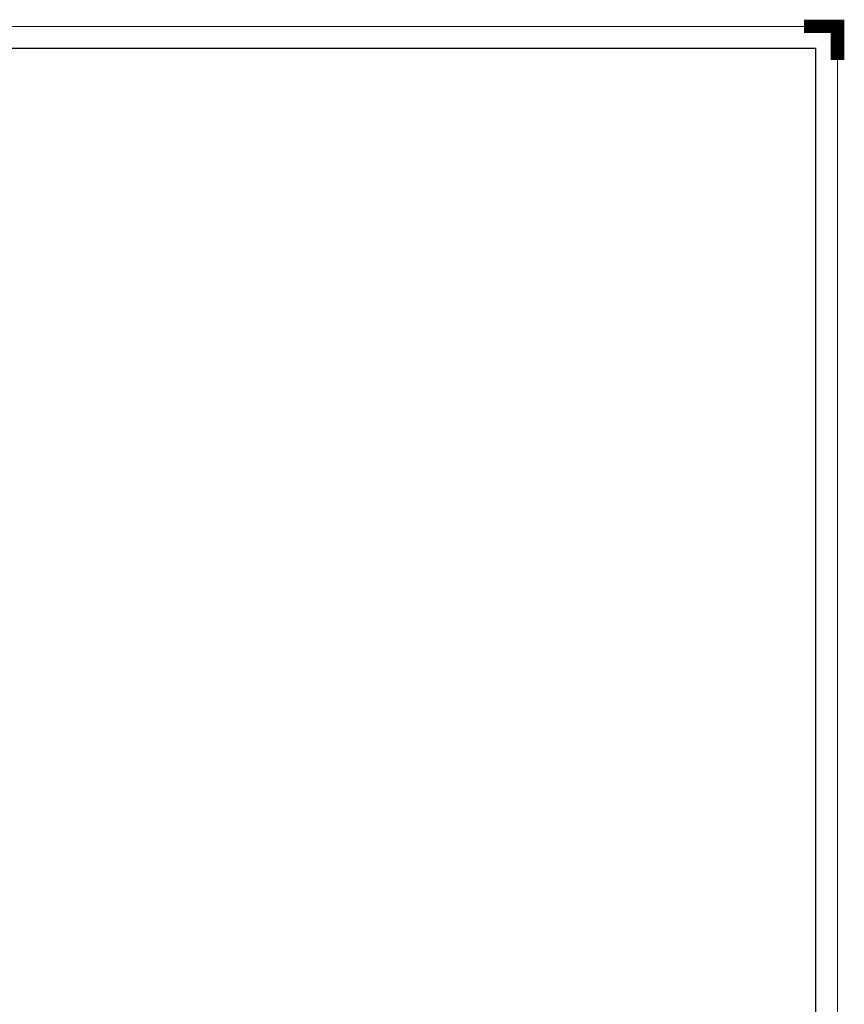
# Paper-space layout 'Layout1' of a CAD drawing. Extents: x -2 to 1243, y -36 to 596.
# Tile 84 of 84: x 808 to 1053, y 304 to 596. Entities that reach past the tile are written whole.
import ezdxf
from ezdxf.enums import TextEntityAlignment as Align

# ---------------------------------------------------------------- set-up
doc = ezdxf.new("R2010")
doc.units = 0
doc.layers.get('DEFPOINTS').update_dxf_attribs({"color": 132, "linetype": 'CONTINUOUS'})
doc.layers.add('RAMECEK_HP', color=251, linetype='CONTINUOUS')
doc.styles.add('ROMANS', font='romans.shx', dxfattribs={"width": 0.8})

# ---------------------------------------------------------------- blocks, each defined once
blk = doc.blocks.new('*U6')
at = {"layer": 'RAMECEK_HP', "lineweight": 35, "const_width": 0.35}
for points in [[(0, 594), (0, 0), (1051, 0), (1051, 594)], [(6.5, 587.5), (6.5, 6.5), (1044.5, 6.5), (1044.5, 587.5)]]:
    blk.add_lwpolyline(points, close=True, dxfattribs=at)
at = {"layer": 'RAMECEK_HP', "lineweight": 40, "const_width": 4}
blk.add_lwpolyline([(1051, 584), (1051, 594), (1041, 594)], dxfattribs=at)
at = {"layer": 'DEFPOINTS', "style": 'ROMANS', "width": 0.8}
blk.add_attdef('TISK', text='', height=10, dxfattribs=at).set_placement((1051, -33), align=Align.RIGHT)

psp = doc.layouts.get("Layout1")

# ---------------------------------------------------------------- block references
at = {"layer": 'RAMECEK_HP'}
psp.add_blockref('*U6', (0, 0), dxfattribs=at)

doc.saveas('drawing.dxf')
